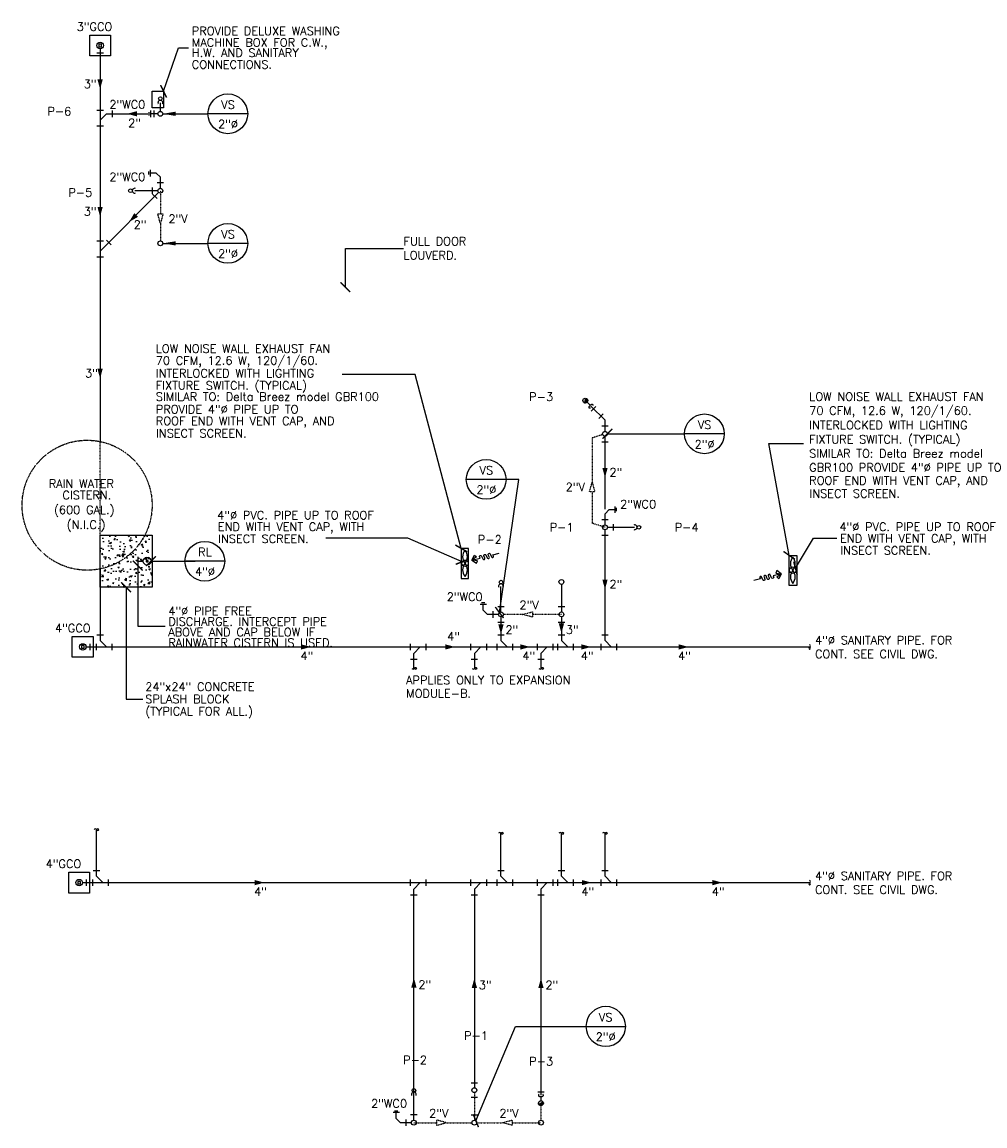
# Model space of a CAD drawing. Header units: inches. Extents: x -3803 to 26533, y -3756 to 2772.
# Tile 3 of 4: x 23315 to 23759, y 2263 to 2772. Entities that reach past the tile are written whole.
import ezdxf
from ezdxf.enums import TextEntityAlignment as Align

# ---------------------------------------------------------------- set-up
doc = ezdxf.new("R2010")
doc.units = ezdxf.units.IN
doc.header["$LTSCALE"] = 0.25
doc.header["$MEASUREMENT"] = 0
doc.linetypes.add('HIDDEN2', pattern=[0.1875, 0.125, -0.0625])
doc.layers.get('0').update_dxf_attribs({"linetype": 'CONTINUOUS'})
for name, color, linetype in [('AIR-FLOW', 8, 'CONTINUOUS'), ('ARNOTE', 4, 'CONTINUOUS'), ('EQUIP', 4, 'CONTINUOUS'), ('LA-MARCA', 7, 'CONTINUOUS'), ('M-PL-FT', 3, 'CONTINUOUS'), ('M-PL-SL', 6, 'CONTINUOUS'), ('M-PL-TXT', 3, 'CONTINUOUS'), ('M-PL-VL', 2, 'HIDDEN2')]:
    doc.layers.add(name, color=color, linetype=linetype)
doc.styles.add('100', font='SIMPLEX')
doc.styles.add('80', font='simplex.shx', dxfattribs={"height": 7.68})
doc.styles.add('PLAIN', font='arial.ttf', dxfattribs={"width": 0.85})
doc.styles.add('SIMPLEX', font='SIMPLEX')
doc.styles.add('Style 1-4 inch', font='arial.ttf', dxfattribs={"height": 3.75})
doc.dimstyles.new('Dim ARCH 1-4 INCH', dxfattribs={"dimscale": 40, "dimtxt": 3.75, "dimasz": 0.09375, "dimexe": 0.09375, "dimexo": 0.03125, "dimgap": 0.023438, "dimtad": 1, "dimdec": 0, "dimzin": 3, "dimdsep": 46, "dimlunit": 4, "dimtxsty": 'Style 1-4 inch', "dimblk": 'ARCHTICK', "dimcen": 0.0625, "dimdle": 0.09375, "dimclrd": 225, "dimclre": 225, "dimclrt": 256, "dimadec": 0, "dimazin": 0, "dimtfac": 1, "dimtdec": 0, "dimtofl": 0, "dimtmove": 1, "dimatfit": 3, "dimfxl": 1, "dimtolj": 1, "dimtzin": 0, "dimlwd": -1, "dimlwe": -1, "dimarcsym": 1})
doc.dimstyles.new('Ma24', dxfattribs={"dimscale": 48, "dimtxt": 0.09375, "dimasz": 0.09375, "dimexe": 0.0625, "dimexo": 0.0625, "dimgap": 0.046875, "dimtad": 1, "dimdec": 0, "dimzin": 3, "dimdsep": 46, "dimlunit": 4, "dimtxsty": 'PLAIN', "dimblk": 'ARCHTICK', "dimcen": 0.0625, "dimdle": 0.0625, "dimclrd": 4, "dimclre": 4, "dimclrt": 2, "dimaunit": 1, "dimadec": 0, "dimazin": 0, "dimtfac": 1, "dimtdec": 0, "dimtix": 1, "dimtmove": 2, "dimatfit": 3, "dimldrblk": 'ARCHTICK', "dimfxl": 1, "dimfrac": 2, "dimtolj": 1, "dimtzin": 0, "dimarcsym": 0})

# ---------------------------------------------------------------- blocks, each defined once
blk = doc.blocks.new('*X3')
at = {"color": 0}
for p, q in [((1489.02, 1528.03), (1489.56, 1528.03)), ((1489.06, 1528.06), (1489.58, 1528.06)), ((1489.12, 1528.09), (1489.61, 1528.09)), ((1489.18, 1528.12), (1489.64, 1528.12)), ((1489.25, 1528.16), (1489.67, 1528.16)), ((1489.33, 1528.19), (1489.71, 1528.19)), ((1489.42, 1528.22), (1489.75, 1528.22)), ((1489.55, 1528.25), (1489.79, 1528.25)), ((1488.34, 1526.88), (1489.7, 1526.88)), ((1488.34, 1526.84), (1489.74, 1526.84)), ((1488.34, 1526.81), (1489.78, 1526.81)), ((1488.34, 1526.78), (1489.84, 1526.78)), ((1488.34, 1526.75), (1489.89, 1526.75)), ((1488.34, 1526.72), (1489.94, 1526.72)), ((1488.34, 1526.69), (1489.98, 1526.69)), ((1488.35, 1526.97), (1489.6, 1526.97)), ((1488.35, 1526.94), (1489.63, 1526.94)), ((1488.35, 1526.91), (1489.66, 1526.91)), ((1488.35, 1526.66), (1490.01, 1526.66)), ((1488.35, 1526.62), (1490.04, 1526.62)), ((1488.35, 1526.59), (1490.07, 1526.59)), ((1488.36, 1527.03), (1489.55, 1527.03)), ((1488.36, 1527), (1489.58, 1527)), ((1488.36, 1526.56), (1490.1, 1526.56)), ((1488.36, 1526.53), (1490.12, 1526.53)), ((1488.37, 1527.09), (1489.51, 1527.09)), ((1488.37, 1527.06), (1489.53, 1527.06)), ((1488.37, 1526.5), (1490.14, 1526.5)), ((1488.37, 1526.47), (1490.16, 1526.47)), ((1488.38, 1527.12), (1489.5, 1527.12)), ((1488.38, 1526.44), (1490.18, 1526.44)), ((1488.39, 1527.16), (1489.48, 1527.16)), ((1488.39, 1526.41), (1490.2, 1526.41)), ((1488.4, 1527.19), (1489.47, 1527.19)), ((1488.4, 1526.38), (1490.21, 1526.38)), ((1488.41, 1527.22), (1489.45, 1527.22)), ((1488.41, 1526.34), (1490.23, 1526.34)), ((1488.41, 1526.31), (1490.24, 1526.31)), ((1488.42, 1527.25), (1489.44, 1527.25)), ((1488.43, 1527.28), (1489.43, 1527.28)), ((1488.43, 1526.28), (1490.25, 1526.28)), ((1488.44, 1527.31), (1489.42, 1527.31)), ((1488.44, 1526.25), (1490.26, 1526.25)), ((1488.45, 1527.34), (1489.41, 1527.34)), ((1488.45, 1526.22), (1490.27, 1526.22)), ((1488.46, 1527.38), (1489.41, 1527.38)), ((1488.46, 1526.19), (1490.27, 1526.19)), ((1488.48, 1527.41), (1489.4, 1527.41)), ((1488.48, 1526.16), (1490.28, 1526.16)), ((1488.49, 1527.44), (1489.4, 1527.44)), ((1488.49, 1526.12), (1490.28, 1526.12)), ((1488.51, 1527.47), (1489.4, 1527.47)), ((1488.51, 1526.09), (1490.28, 1526.09)), ((1488.52, 1526.06), (1490.29, 1526.06)), ((1488.53, 1527.5), (1489.39, 1527.5)), ((1488.54, 1527.53), (1489.39, 1527.53)), ((1488.54, 1526.03), (1490.29, 1526.03)), ((1488.56, 1527.56), (1489.4, 1527.56)), ((1488.56, 1526), (1490.29, 1526)), ((1488.58, 1527.59), (1489.4, 1527.59)), ((1488.58, 1525.97), (1490.28, 1525.97)), ((1488.6, 1527.62), (1489.4, 1527.62)), ((1488.6, 1525.94), (1490.28, 1525.94)), ((1488.62, 1527.66), (1489.4, 1527.66)), ((1488.62, 1525.91), (1490.28, 1525.91)), ((1488.64, 1525.88), (1490.27, 1525.88)), ((1488.65, 1527.69), (1489.41, 1527.69)), ((1488.67, 1527.72), (1489.42, 1527.72)), ((1488.67, 1525.84), (1490.27, 1525.84)), ((1488.69, 1525.81), (1490.26, 1525.81)), ((1488.7, 1527.75), (1489.42, 1527.75)), ((1488.72, 1527.78), (1489.43, 1527.78)), ((1488.72, 1525.78), (1490.25, 1525.78)), ((1488.75, 1527.81), (1489.44, 1527.81)), ((1488.75, 1525.75), (1490.24, 1525.75)), ((1488.78, 1527.84), (1489.45, 1527.84)), ((1488.78, 1525.72), (1490.23, 1525.72)), ((1488.81, 1525.69), (1490.22, 1525.69)), ((1488.82, 1527.88), (1489.47, 1527.88)), ((1488.85, 1527.91), (1489.48, 1527.91)), ((1488.85, 1525.66), (1490.2, 1525.66)), ((1488.88, 1525.62), (1490.19, 1525.62)), ((1488.89, 1527.94), (1489.5, 1527.94)), ((1488.92, 1525.59), (1490.17, 1525.59)), ((1488.93, 1527.97), (1489.52, 1527.97)), ((1488.96, 1525.56), (1490.15, 1525.56)), ((1488.97, 1528), (1489.54, 1528)), ((1489.01, 1525.53), (1490.13, 1525.53)), ((1489.06, 1525.5), (1490.1, 1525.5)), ((1489.11, 1525.47), (1490.08, 1525.47)), ((1489.17, 1525.44), (1490.05, 1525.44)), ((1489.24, 1525.41), (1490.02, 1525.41)), ((1489.31, 1525.38), (1489.98, 1525.38)), ((1489.4, 1525.34), (1489.94, 1525.34)), ((1489.52, 1525.31), (1489.9, 1525.31)), ((1489.75, 1525.28), (1489.85, 1525.28))]:
    blk.add_line(p, q, dxfattribs=at)
blk = doc.blocks.new('_ArchTick')
at = {"color": 0, "linetype": 'ByBlock', "const_width": 0.15}
blk.add_lwpolyline([(-0.5, -0.5), (0.5, 0.5)], dxfattribs=at)
blk = doc.blocks.new('VS')
at = {"layer": 'LA-MARCA', "color": 3}
blk.add_line((0.191, 0), (-0.191, 0), dxfattribs=at)
at = {"layer": 'LA-MARCA', "color": 2}
blk.add_circle((0, 0), 0.191, dxfattribs=at)
at = {"layer": 'LA-MARCA', "color": 4, "style": 'SIMPLEX'}
for p in [(0.002, 0.081), (0.002, -0.077)]:
    blk.add_attdef('REFERENCE', text='', height=0.08, dxfattribs=at).set_placement(p, align=Align.MIDDLE)
blk = doc.blocks.new('*X8')
at = {"color": 0}
for p, q in [((1489.02, 1528.03), (1489.56, 1528.03)), ((1489.06, 1528.06), (1489.58, 1528.06)), ((1489.12, 1528.09), (1489.61, 1528.09)), ((1489.18, 1528.12), (1489.64, 1528.12)), ((1489.25, 1528.16), (1489.67, 1528.16)), ((1489.33, 1528.19), (1489.71, 1528.19)), ((1489.42, 1528.22), (1489.75, 1528.22)), ((1489.55, 1528.25), (1489.79, 1528.25)), ((1488.34, 1526.88), (1489.7, 1526.88)), ((1488.34, 1526.84), (1489.74, 1526.84)), ((1488.34, 1526.81), (1489.78, 1526.81)), ((1488.34, 1526.78), (1489.84, 1526.78)), ((1488.34, 1526.75), (1489.89, 1526.75)), ((1488.34, 1526.72), (1489.94, 1526.72)), ((1488.34, 1526.69), (1489.98, 1526.69)), ((1488.35, 1526.97), (1489.6, 1526.97)), ((1488.35, 1526.94), (1489.63, 1526.94)), ((1488.35, 1526.91), (1489.66, 1526.91)), ((1488.35, 1526.66), (1490.01, 1526.66)), ((1488.35, 1526.62), (1490.04, 1526.62)), ((1488.35, 1526.59), (1490.07, 1526.59)), ((1488.36, 1527.03), (1489.55, 1527.03)), ((1488.36, 1527), (1489.58, 1527)), ((1488.36, 1526.56), (1490.1, 1526.56)), ((1488.36, 1526.53), (1490.12, 1526.53)), ((1488.37, 1527.09), (1489.51, 1527.09)), ((1488.37, 1527.06), (1489.53, 1527.06)), ((1488.37, 1526.5), (1490.14, 1526.5)), ((1488.37, 1526.47), (1490.16, 1526.47)), ((1488.38, 1527.12), (1489.5, 1527.12)), ((1488.38, 1526.44), (1490.18, 1526.44)), ((1488.39, 1527.16), (1489.48, 1527.16)), ((1488.39, 1526.41), (1490.2, 1526.41)), ((1488.4, 1527.19), (1489.47, 1527.19)), ((1488.4, 1526.38), (1490.21, 1526.38)), ((1488.41, 1527.22), (1489.45, 1527.22)), ((1488.41, 1526.34), (1490.23, 1526.34)), ((1488.41, 1526.31), (1490.24, 1526.31)), ((1488.42, 1527.25), (1489.44, 1527.25)), ((1488.43, 1527.28), (1489.43, 1527.28)), ((1488.43, 1526.28), (1490.25, 1526.28)), ((1488.44, 1527.31), (1489.42, 1527.31)), ((1488.44, 1526.25), (1490.26, 1526.25)), ((1488.45, 1527.34), (1489.41, 1527.34)), ((1488.45, 1526.22), (1490.27, 1526.22)), ((1488.46, 1527.38), (1489.41, 1527.38)), ((1488.46, 1526.19), (1490.27, 1526.19)), ((1488.48, 1527.41), (1489.4, 1527.41)), ((1488.48, 1526.16), (1490.28, 1526.16)), ((1488.49, 1527.44), (1489.4, 1527.44)), ((1488.49, 1526.12), (1490.28, 1526.12)), ((1488.51, 1527.47), (1489.4, 1527.47)), ((1488.51, 1526.09), (1490.28, 1526.09)), ((1488.52, 1526.06), (1490.29, 1526.06)), ((1488.53, 1527.5), (1489.39, 1527.5)), ((1488.54, 1527.53), (1489.39, 1527.53)), ((1488.54, 1526.03), (1490.29, 1526.03)), ((1488.56, 1527.56), (1489.4, 1527.56)), ((1488.56, 1526), (1490.29, 1526)), ((1488.58, 1527.59), (1489.4, 1527.59)), ((1488.58, 1525.97), (1490.28, 1525.97)), ((1488.6, 1527.62), (1489.4, 1527.62)), ((1488.6, 1525.94), (1490.28, 1525.94)), ((1488.62, 1527.66), (1489.4, 1527.66)), ((1488.62, 1525.91), (1490.28, 1525.91)), ((1488.64, 1525.88), (1490.27, 1525.88)), ((1488.65, 1527.69), (1489.41, 1527.69)), ((1488.67, 1527.72), (1489.42, 1527.72)), ((1488.67, 1525.84), (1490.27, 1525.84)), ((1488.69, 1525.81), (1490.26, 1525.81)), ((1488.7, 1527.75), (1489.42, 1527.75)), ((1488.72, 1527.78), (1489.43, 1527.78)), ((1488.72, 1525.78), (1490.25, 1525.78)), ((1488.75, 1527.81), (1489.44, 1527.81)), ((1488.75, 1525.75), (1490.24, 1525.75)), ((1488.78, 1527.84), (1489.45, 1527.84)), ((1488.78, 1525.72), (1490.23, 1525.72)), ((1488.81, 1525.69), (1490.22, 1525.69)), ((1488.82, 1527.88), (1489.47, 1527.88)), ((1488.85, 1527.91), (1489.48, 1527.91)), ((1488.85, 1525.66), (1490.2, 1525.66)), ((1488.88, 1525.62), (1490.19, 1525.62)), ((1488.89, 1527.94), (1489.5, 1527.94)), ((1488.92, 1525.59), (1490.17, 1525.59)), ((1488.93, 1527.97), (1489.52, 1527.97)), ((1488.96, 1525.56), (1490.15, 1525.56)), ((1488.97, 1528), (1489.54, 1528)), ((1489.01, 1525.53), (1490.13, 1525.53)), ((1489.06, 1525.5), (1490.1, 1525.5)), ((1489.11, 1525.47), (1490.08, 1525.47)), ((1489.17, 1525.44), (1490.05, 1525.44)), ((1489.24, 1525.41), (1490.02, 1525.41)), ((1489.31, 1525.38), (1489.98, 1525.38)), ((1489.4, 1525.34), (1489.94, 1525.34)), ((1489.52, 1525.31), (1489.9, 1525.31)), ((1489.75, 1525.28), (1489.85, 1525.28))]:
    blk.add_line(p, q, dxfattribs=at)
blk = doc.blocks.new('A$C62CB7B83')
at = {"layer": 'AIR-FLOW', "color": 2}
for points in [[(-17.89, -0.06), (-15.24, 2.95), (-14.2, 1.34), (-17.89, -0.06)], [(-17.89, -0.06), (-15.22, -3.05), (-14.19, -1.44), (-17.89, -0.06)]]:
    blk.add_lwpolyline(points, dxfattribs=at)
blk.add_lwpolyline([(-17.89, -0.06), (-11.84, -0.04), (-11.99, 0.8, -1), (-10.44, 1.08), (-10.04, -1.15, 1), (-8.48, -0.87), (-8.78, 0.81, -1), (-7.23, 1.09), (-6.83, -1.13, 1), (-5.28, -0.86), (-5.58, 0.82, -1), (-4.02, 1.1), (-3.61, -1.18, 1), (-2.2, -0.93), (-2.37, -0.01), (2.37, 0.01)], format="xyb", dxfattribs=at)

msp = doc.modelspace()

# ---------------------------------------------------------------- hatches: boundary and pattern name
at = {"layer": 'M-PL-FT'}
h = msp.add_hatch(dxfattribs=at)
h.set_pattern_fill('AR-CONC', color=9)
h.set_pattern_definition([(50, (7900.288, 20566.867), (7.1726018, -0.6275213), [0.75, -8.25]), (355, (7900.288, 20566.867), (-1.3875133, 7.5219213), [0.6, -6.6]), (100.451444, (7900.886, 20566.8145), (5.7850885, 6.8944), [0.637402, -7.0114211]), (46.1842, (7900.288, 20568.867), (10.6724133, -1.6551928), [1.125, -12.375]), (96.635635, (7901.177, 20568.729), (9.3466195, 9.741186), [0.9561034, -10.5171376]), (351.184164, (7900.288, 20568.867), (9.3466195, 9.741186), [0.9, -9.9]), (21, (7901.288, 20568.367), (5.9690705, -4.0261889), [0.75, -8.25]), (326, (7901.288, 20568.367), (2.4331533, 7.2515005), [0.6, -6.6]), (71.451445, (7901.7854, 20568.031), (8.4022238, 3.2253115), [0.637402, -7.0114211]), (37.5, (7900.288, 20566.8668), (0.12159855, 3.32893854), [0, -6.52, 0, -6.7, 0, -6.625]), (7.5, (7900.288, 20566.867), (2.6306954, 3.9441171), [0, -3.82, 0, -6.37, 0, -2.525]), (327.5, (7898.058, 20566.8668), (5.33822436, -0.22554872), [0, -2.5, 0, -7.8, 0, -10.35]), (317.5, (7897.058, 20566.867), (5.8318617, 1.0010498), [0, -3.25, 0, -5.18, 0, -7.35])])
h.paths.add_polyline_path([(23351.05, 2535.65), (23375.05, 2535.65), (23375.05, 2511.65), (23351.05, 2511.65)])

# ---------------------------------------------------------------- linework, layer by layer
at = {"layer": 'EQUIP', "color": 4}
for points in [[(23517.72, 2529.56), (23517.72, 2515.69), (23521.05, 2515.69), (23521.05, 2529.56), (23517.72, 2529.56), (23517.72, 2529.56)], [(23672.52, 2526.36), (23672.52, 2512.5), (23669.05, 2512.5), (23669.05, 2526.36), (23672.52, 2526.36), (23672.52, 2526.36)]]:
    msp.add_lwpolyline(points, dxfattribs=at)
for centre, start, end in [((23523.1, 2525.72), 140.291, 219.709), ((23515.81, 2525.72), 320.291, 39.709), ((23523.1, 2519.67), 140.291, 219.709), ((23515.81, 2519.67), 320.291, 39.709), ((23674.37, 2522.52), 140.291, 219.709), ((23667.09, 2522.52), 320.291, 39.709), ((23674.37, 2516.47), 140.291, 219.709), ((23667.09, 2516.47), 320.291, 39.709)]:
    msp.add_arc(centre, 4.74, start, end, dxfattribs=at)
at = {"layer": 'M-PL-FT'}
for p, q in [((23349.55, 2758.23), (23352.55, 2758.23)), ((23349.55, 2731.84), (23352.55, 2731.84)), ((23356.66, 2731.61), (23356.66, 2728.61)), ((23373.73, 2729.39), (23373.73, 2730.89)), ((23374.4, 2728.61), (23374.4, 2731.61)), ((23374.4, 2728.61), (23374.4, 2731.61)), ((23376.07, 2728.61), (23376.07, 2731.61)), ((23376.07, 2728.61), (23376.07, 2731.61)), ((23349.55, 2724.57), (23352.55, 2724.57)), ((23373.57, 2702.03), (23373.57, 2703.53)), ((23374.24, 2701.25), (23374.24, 2704.25)), ((23374.24, 2701.25), (23374.24, 2704.25)), ((23375.13, 2696.11), (23375.13, 2693.11)), ((23380.36, 2698.24), (23377.36, 2698.24)), ((23380.36, 2698.24), (23377.36, 2698.24)), ((23377.36, 2690.98), (23375.23, 2693.1)), ((23349.55, 2671.43), (23352.55, 2671.43)), ((23349.55, 2671.43), (23352.55, 2671.43)), ((23356.1, 2669.72), (23353.97, 2671.84)), ((23349.55, 2664.18), (23352.55, 2664.18)), ((23349.55, 2664.18), (23352.55, 2664.18)), ((23577.65, 2592.96), (23579.77, 2595.08)), ((23577.65, 2592.96), (23579.77, 2595.08)), ((23581.14, 2589.46), (23583.26, 2591.59)), ((23581.14, 2589.46), (23583.26, 2591.59)), ((23582.55, 2586.07), (23585.55, 2586.07)), ((23582.55, 2586.07), (23585.55, 2586.07)), ((23582.55, 2578.8), (23585.55, 2578.8)), ((23588.67, 2545.95), (23588.67, 2548.95)), ((23588.67, 2545.95), (23588.67, 2548.95)), ((23589.34, 2546.73), (23589.34, 2548.23)), ((23582.55, 2542.94), (23585.55, 2542.94)), ((23582.55, 2542.94), (23585.55, 2542.94)), ((23587.79, 2540.81), (23587.79, 2537.81)), ((23582.55, 2535.67), (23585.55, 2535.67)), ((23529.4, 2503.73), (23526.4, 2503.73)), ((23529.4, 2503.73), (23526.4, 2503.73)), ((23528.61, 2504.4), (23527.11, 2504.4)), ((23534.54, 2502.84), (23537.54, 2502.84)), ((23562.44, 2502.74), (23565.44, 2502.74)), ((23562.44, 2502.74), (23565.44, 2502.74)), ((23532.41, 2497.61), (23532.41, 2500.61)), ((23532.41, 2497.61), (23532.41, 2500.61)), ((23534.54, 2495.48), (23537.54, 2495.48)), ((23562.44, 2495.48), (23565.44, 2495.48)), ((23346.41, 2482.61), (23346.41, 2485.61)), ((23349.32, 2482.61), (23349.32, 2485.61)), ((23349.55, 2489.72), (23352.55, 2489.72)), ((23356.58, 2482.61), (23356.58, 2485.61)), ((23494.13, 2485.61), (23494.13, 2482.61)), ((23501.39, 2485.61), (23501.39, 2482.61)), ((23522.04, 2485.61), (23522.04, 2482.61)), ((23529.3, 2485.61), (23529.3, 2482.61)), ((23534.31, 2482.61), (23534.31, 2485.61)), ((23534.54, 2489.72), (23537.54, 2489.72)), ((23541.57, 2482.61), (23541.57, 2485.61)), ((23552.76, 2485.61), (23552.76, 2482.61)), ((23560.02, 2485.61), (23560.02, 2482.61)), ((23562.21, 2482.61), (23562.21, 2485.61)), ((23562.44, 2489.72), (23565.44, 2489.72)), ((23569.48, 2482.61), (23569.48, 2485.61)), ((23582.32, 2482.61), (23582.32, 2485.61)), ((23582.55, 2489.72), (23585.55, 2489.72)), ((23589.58, 2482.61), (23589.58, 2485.61)), ((23494.36, 2478.5), (23497.36, 2478.5)), ((23522.27, 2478.5), (23525.27, 2478.5)), ((23552.99, 2478.5), (23555.99, 2478.5)), ((23347.93, 2380.97), (23350.93, 2380.97)), ((23534.54, 2380.97), (23537.54, 2380.97)), ((23562.44, 2380.97), (23565.44, 2380.97)), ((23582.55, 2380.97), (23585.55, 2380.97)), ((23344.79, 2373.86), (23344.79, 2376.86)), ((23347.69, 2373.86), (23347.69, 2376.86)), ((23354.96, 2373.86), (23354.96, 2376.86)), ((23494.13, 2376.86), (23494.13, 2373.86)), ((23501.39, 2376.86), (23501.39, 2373.86)), ((23522.04, 2376.86), (23522.04, 2373.86)), ((23529.3, 2376.86), (23529.3, 2373.86)), ((23534.31, 2373.86), (23534.31, 2376.86)), ((23541.57, 2373.86), (23541.57, 2376.86)), ((23552.76, 2376.86), (23552.76, 2373.86)), ((23560.02, 2376.86), (23560.02, 2373.86)), ((23562.21, 2373.86), (23562.21, 2376.86)), ((23569.48, 2373.86), (23569.48, 2376.86)), ((23582.32, 2373.86), (23582.32, 2376.86)), ((23589.58, 2373.86), (23589.58, 2376.86)), ((23494.36, 2369.74), (23497.36, 2369.74)), ((23522.27, 2369.74), (23525.27, 2369.74)), ((23552.99, 2369.74), (23555.99, 2369.74)), ((23522.27, 2282.97), (23525.27, 2282.97)), ((23522.27, 2282.97), (23525.27, 2282.97)), ((23552.99, 2278.81), (23555.99, 2278.81)), ((23552.99, 2278.81), (23555.99, 2278.81)), ((23522.27, 2276.38), (23525.27, 2276.38)), ((23522.27, 2276.38), (23525.27, 2276.38)), ((23489.22, 2269.21), (23486.22, 2269.21)), ((23489.22, 2269.21), (23486.22, 2269.21)), ((23488.43, 2269.88), (23486.93, 2269.88)), ((23494.36, 2268.33), (23497.36, 2268.33)), ((23522.27, 2268.22), (23525.27, 2268.22)), ((23522.27, 2268.22), (23525.27, 2268.22)), ((23492.23, 2263.09), (23492.23, 2266.09)), ((23492.23, 2263.09), (23492.23, 2266.09))]:
    msp.add_line(p, q, dxfattribs=at)
at = {"layer": 'M-PL-FT', "color": 9, "linetype": 'HIDDEN2'}
msp.add_line((23351.05, 2520.11), (23351.05, 2578.9), dxfattribs=at)
at = {"layer": 'M-PL-FT'}
for points in [[(23355.85, 2756.81), (23346.25, 2756.81), (23346.25, 2766.41), (23355.85, 2766.41)], [(23375.05, 2740.48), (23380.36, 2740.48), (23380.36, 2732.86), (23375.05, 2732.86)], [(23347.84, 2488.91), (23347.84, 2479.31), (23338.24, 2479.31), (23338.24, 2488.91)], [(23346.22, 2380.16), (23346.22, 2370.56), (23336.62, 2370.56), (23336.62, 2380.16)]]:
    msp.add_lwpolyline(points, close=True, dxfattribs=at)
at = {"layer": 'M-PL-FT', "color": 1}
for points in [[(23351.64, 2762.19), (23350.46, 2762.19), (23350.46, 2761.02), (23351.64, 2761.02)], [(23342.45, 2484.7), (23342.45, 2483.52), (23343.63, 2483.52), (23343.63, 2484.7)], [(23340.83, 2375.94), (23340.83, 2374.77), (23342, 2374.77), (23342, 2375.94)]]:
    msp.add_lwpolyline(points, close=True, dxfattribs=at)
at = {"layer": 'M-PL-FT'}
for points in [[(23577.29, 2594.26, -0.092128), (23576.99, 2594.25, -0.160064), (23576.78, 2594.35, -0.160064), (23576.68, 2594.56, -0.106314), (23576.7, 2594.9, -0.070973), (23576.85, 2595.24, -0.057274), (23577.13, 2595.6, -0.057274), (23577.49, 2595.88, -0.070973), (23577.83, 2596.03, -0.106314), (23578.17, 2596.05, -0.160064), (23578.38, 2595.94, -0.160064), (23578.48, 2595.74, -0.092128), (23578.47, 2595.44)], [(23553.65, 2277.64, 0.092128), (23553.43, 2277.44, 0.160064), (23553.36, 2277.22, 0.160064), (23553.43, 2277, 0.106314), (23553.69, 2276.77, 0.070973), (23554.03, 2276.63, 0.057274), (23554.49, 2276.58, 0.057274), (23554.94, 2276.63, 0.070973), (23555.28, 2276.77, 0.106314), (23555.54, 2277, 0.160064), (23555.61, 2277.22, 0.160064), (23555.54, 2277.44, 0.092128), (23555.32, 2277.64)]]:
    msp.add_lwpolyline(points, format="xyb", dxfattribs=at)
at = {"layer": 'M-PL-FT', "color": 9}
msp.add_lwpolyline([(23351.05, 2535.65), (23375.05, 2535.65), (23375.05, 2511.65), (23351.05, 2511.65)], close=True, dxfattribs=at)
at = {"layer": 'M-PL-FT'}
for centre, radius in [((23351.05, 2761.61), 1.5), ((23378.86, 2737.12), 0.844), ((23378.86, 2737.12), 0.844), ((23365.05, 2694.61), 0.844), ((23365.05, 2694.61), 0.844), ((23599.68, 2539.31), 0.844), ((23599.68, 2539.31), 0.844), ((23536.04, 2514.03), 0.844), ((23536.04, 2514.03), 0.844), ((23343.04, 2484.11), 1.5), ((23341.42, 2375.36), 1.5), ((23495.86, 2279.51), 0.844), ((23495.86, 2279.51), 0.844)]:
    msp.add_circle(centre, radius, dxfattribs=at)
at = {"layer": 'M-PL-FT', "linetype": 'Continuous'}
for centre in [(23378.86, 2730.11), (23378.86, 2694.61), (23378.86, 2670.32), (23574.95, 2597.78), (23584.05, 2582.44), (23584.05, 2539.31), (23563.94, 2514.11), (23536.04, 2499.11), (23563.94, 2499.11), (23523.77, 2279.59), (23554.49, 2273.57), (23495.86, 2264.59), (23523.77, 2264.59), (23554.49, 2264.59)]:
    msp.add_circle(centre, 1.12, dxfattribs=at)
at = {"layer": 'M-PL-FT', "color": 9, "linetype": 'HIDDEN2', "ltscale": 4}
msp.add_circle((23345.05, 2549.5), 30, dxfattribs=at)
at = {"layer": 'M-PL-FT', "color": 6, "linetype": 'Continuous'}
for centre in [(23519.45, 2522.69), (23670.73, 2519.5)]:
    msp.add_circle(centre, 1.5, dxfattribs=at)
at = {"layer": 'M-PL-FT'}
for centre, radius, start, end in [((23378.86, 2735.15), 1.12, 337.8741, 202.1259), ((23367.02, 2694.61), 1.12, 67.8741, 292.1259), ((23574.34, 2597.6), 0.64, 253.4906, 16.5094), ((23575.56, 2597.96), 0.64, 73.4906, 196.5094), ((23597.72, 2539.31), 1.12, 247.8741, 112.1259), ((23536.04, 2512.06), 1.12, 337.8741, 202.1259), ((23495.86, 2277.54), 1.12, 337.8741, 202.1259), ((23553.92, 2273.87), 0.64, 208.4906, 331.5094), ((23555.05, 2273.26), 0.64, 28.4906, 151.5094)]:
    msp.add_arc(centre, radius, start, end, dxfattribs=at)
at = {"layer": 'M-PL-SL'}
for p, q in [((23351.05, 2760.11), (23351.05, 2578.9)), ((23354.05, 2730.11), (23351.05, 2727.19)), ((23354.05, 2730.11), (23373.02, 2730.11)), ((23377.74, 2730.11), (23374.4, 2730.11)), ((23378.86, 2731.23), (23378.86, 2735.15)), ((23376.91, 2702.75), (23374.24, 2702.75)), ((23376.91, 2702.75), (23378.86, 2700.85)), ((23378.86, 2695.73), (23378.86, 2700.85)), ((23377.74, 2694.61), (23367.02, 2694.61)), ((23351.05, 2666.79), (23378.07, 2693.81)), ((23575.75, 2596.98), (23577.13, 2595.6)), ((23577.58, 2595.15), (23584.05, 2588.68)), ((23584.05, 2583.56), (23584.05, 2588.68)), ((23584.05, 2547.74), (23584.05, 2581.31)), ((23586, 2547.45), (23584.05, 2545.55)), ((23586, 2547.45), (23588.67, 2547.45)), ((23584.05, 2540.43), (23584.05, 2545.55)), ((23584.05, 2487.11), (23584.05, 2538.18)), ((23585.18, 2539.31), (23597.72, 2539.31)), ((23351.05, 2520.11), (23351.05, 2487.11)), ((23536.04, 2500.23), (23536.04, 2512.06)), ((23563.94, 2512.98), (23563.94, 2500.23)), ((23527.9, 2501.06), (23527.9, 2503.73)), ((23527.9, 2501.06), (23529.8, 2499.11)), ((23534.91, 2499.11), (23529.8, 2499.11)), ((23536.04, 2497.98), (23536.04, 2487.11)), ((23563.94, 2497.98), (23563.94, 2487.11)), ((23351.05, 2487.11), (23353.97, 2484.11)), ((23536.04, 2487.11), (23538.96, 2484.11)), ((23563.94, 2487.11), (23566.87, 2484.11)), ((23584.05, 2487.11), (23586.97, 2484.11)), ((23344.54, 2484.11), (23678.49, 2484.11)), ((23495.86, 2481.11), (23498.78, 2484.11)), ((23495.86, 2473.99), (23495.86, 2481.11)), ((23523.77, 2481.11), (23526.69, 2484.11)), ((23523.77, 2481.11), (23523.77, 2473.99)), ((23554.49, 2481.11), (23557.41, 2484.11)), ((23554.49, 2481.11), (23554.49, 2473.99)), ((23349.43, 2378.36), (23349.43, 2399.78)), ((23536.04, 2378.36), (23536.04, 2398.16)), ((23563.94, 2378.36), (23563.94, 2398.16)), ((23584.05, 2378.36), (23584.05, 2398.16)), ((23342.91, 2375.36), (23678.49, 2375.36)), ((23349.43, 2378.36), (23352.35, 2375.36)), ((23495.86, 2372.36), (23498.78, 2375.36)), ((23523.77, 2372.36), (23526.69, 2375.36)), ((23536.04, 2378.36), (23538.96, 2375.36)), ((23554.49, 2372.36), (23557.41, 2375.36)), ((23563.94, 2378.36), (23566.87, 2375.36)), ((23584.05, 2378.36), (23586.97, 2375.36)), ((23495.86, 2265.72), (23495.86, 2372.36)), ((23523.77, 2372.36), (23523.77, 2280.72)), ((23554.49, 2372.36), (23554.49, 2277.22)), ((23554.49, 2276.58), (23554.49, 2274.69)), ((23487.72, 2266.54), (23487.72, 2269.21)), ((23487.72, 2266.54), (23489.62, 2264.59)), ((23494.74, 2264.59), (23489.62, 2264.59))]:
    msp.add_line(p, q, dxfattribs=at)
at = {"layer": 'M-PL-SL', "color": 3}
msp.add_line((23368.42, 2525.68), (23368.42, 2521.61), dxfattribs=at)
at = {"layer": 'M-PL-SL', "color": 4}
msp.add_line((23368.42, 2523.65), (23370.97, 2523.65), dxfattribs=at)
msp.add_lwpolyline([(23372.42, 2523.65, 0.703, 0.703, 1), (23373.12, 2523.65, 0.703, 0.703, 1)], format="xyseb", close=True, dxfattribs=at)
msp.add_circle((23372.77, 2523.65), 1.8, dxfattribs=at)
at = {"layer": 'M-PL-SL'}
for centre, start, end in [((23678.79, 2483.54), 118.4906, 241.5094), ((23678.18, 2484.67), 298.4906, 61.5094), ((23678.18, 2483.54), 298.4906, 61.5094), ((23495.47, 2474.5), 208.4906, 331.5094), ((23496.6, 2473.89), 28.4906, 151.5094), ((23496.6, 2474.5), 208.4906, 331.5094), ((23523.38, 2474.5), 208.4906, 331.5094), ((23524.5, 2473.89), 28.4906, 151.5094), ((23524.5, 2474.5), 208.4906, 331.5094), ((23554.1, 2474.5), 208.4906, 331.5094), ((23555.22, 2473.89), 28.4906, 151.5094), ((23555.22, 2474.5), 208.4906, 331.5094), ((23348.85, 2399.46), 28.4906, 151.5094), ((23349.98, 2399.46), 28.4906, 151.5094), ((23349.98, 2400.07), 208.4906, 331.5094), ((23535.47, 2397.84), 28.4906, 151.5094), ((23536.59, 2397.84), 28.4906, 151.5094), ((23536.59, 2398.45), 208.4906, 331.5094), ((23563.37, 2397.84), 28.4906, 151.5094), ((23564.5, 2397.84), 28.4906, 151.5094), ((23564.5, 2398.45), 208.4906, 331.5094), ((23583.48, 2397.84), 28.4906, 151.5094), ((23584.6, 2397.84), 28.4906, 151.5094), ((23584.6, 2398.45), 208.4906, 331.5094), ((23678.79, 2374.79), 118.4906, 241.5094), ((23678.18, 2375.92), 298.4906, 61.5094), ((23678.18, 2374.79), 298.4906, 61.5094)]:
    msp.add_arc(centre, 0.64, start, end, dxfattribs=at)
for points in [[(23351.05, 2741.44), (23349.84, 2745.94), (23352.26, 2745.94)], [(23363.53, 2730.11), (23368.03, 2731.31), (23368.03, 2728.9)], [(23351.05, 2682.61), (23349.84, 2687.11), (23352.26, 2687.11)], [(23364.48, 2680.22), (23366.81, 2684.26), (23368.51, 2682.55)], [(23351.05, 2607.96), (23349.84, 2612.46), (23352.26, 2612.46)], [(23584.05, 2562.22), (23582.84, 2566.72), (23585.26, 2566.72)], [(23584.05, 2510.63), (23582.84, 2515.13), (23585.26, 2515.13)], [(23536.04, 2489.97), (23534.83, 2494.47), (23537.25, 2494.47)], [(23563.94, 2490.43), (23562.74, 2494.93), (23565.15, 2494.93)], [(23448.29, 2484.11), (23443.79, 2482.9), (23443.79, 2485.31)], [(23514.84, 2484.11), (23510.34, 2482.9), (23510.34, 2485.31)], [(23549.52, 2484.11), (23545.02, 2482.9), (23545.02, 2485.31)], [(23577.64, 2484.11), (23573.14, 2482.9), (23573.14, 2485.31)], [(23622.6, 2484.11), (23618.1, 2482.9), (23618.1, 2485.31)], [(23426.87, 2375.36), (23422.37, 2374.15), (23422.37, 2376.56)], [(23577.88, 2375.36), (23573.38, 2374.15), (23573.38, 2376.56)], [(23638.13, 2375.36), (23633.63, 2374.15), (23633.63, 2376.56)], [(23495.86, 2331.46), (23494.65, 2326.96), (23497.07, 2326.96)], [(23523.77, 2331.27), (23522.56, 2326.77), (23524.97, 2326.77)], [(23554.49, 2331.27), (23553.28, 2326.77), (23555.69, 2326.77)]]:
    msp.add_solid(points, dxfattribs=at)
at = {"layer": 'M-PL-VL'}
for p, q in [((23378.86, 2694.61), (23378.86, 2683.89)), ((23378.86, 2679.39), (23378.86, 2671.44)), ((23582.98, 2582.09), (23578.1, 2580.54)), ((23578.1, 2580.54), (23578.1, 2560.15)), ((23578.1, 2555.65), (23578.1, 2541.2)), ((23584.05, 2539.31), (23578.1, 2541.2)), ((23523.77, 2278.47), (23523.77, 2265.72)), ((23554.49, 2272.44), (23554.49, 2265.72)), ((23495.86, 2264.59), (23506.31, 2264.59)), ((23510.81, 2264.59), (23522.64, 2264.59)), ((23524.89, 2264.59), (23536.72, 2264.59)), ((23541.22, 2264.59), (23554.49, 2264.59))]:
    msp.add_line(p, q, dxfattribs=at)
for points in [[(23378.86, 2679.39), (23377.66, 2683.89), (23380.07, 2683.89), (23378.86, 2679.39)], [(23578.1, 2560.15), (23579.31, 2555.65), (23576.89, 2555.65), (23578.1, 2560.15)], [(23546.02, 2499.11), (23537.16, 2499.11)], [(23546.02, 2499.11), (23550.52, 2500.31), (23550.52, 2497.9), (23546.02, 2499.11)], [(23563.94, 2499.11), (23550.52, 2499.11)], [(23510.81, 2264.59), (23506.31, 2265.8), (23506.31, 2263.38), (23510.81, 2264.59)], [(23536.72, 2264.59), (23541.22, 2265.8), (23541.22, 2263.38), (23536.72, 2264.59)]]:
    msp.add_lwpolyline(points, dxfattribs=at)

# ---------------------------------------------------------------- block references
at = {"xscale": 0.6407743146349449, "yscale": 0.6407743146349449, "zscale": 0.6407743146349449}
for p, rotation in [((23533.79, 2526.97, -86.02), 13.86801010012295), ((23654.27, 2515.09, -86.02), 193.8680101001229)]:
    msp.add_blockref('A$C62CB7B83', p, dxfattribs=dict(at, rotation=rotation))
at = {"layer": 'ARNOTE'}
ref = msp.add_blockref('VS', (23409.99, 2730.11), dxfattribs=dict(at, xscale=48, yscale=48, zscale=48))
ref.add_attrib('REFERENCE', 'VS', dxfattribs={"layer": 'LA-MARCA', "color": 4, "height": 3.84, "style": 'SIMPLEX'}).set_placement((23410.08, 2734.33), align=Align.MIDDLE)
ref.add_attrib('REFERENCE', '2"%%C', dxfattribs={"layer": 'LA-MARCA', "color": 4, "height": 3.84, "style": 'SIMPLEX'}).set_placement((23410.08, 2725.33), align=Align.MIDDLE)
ref = msp.add_blockref('VS', (23409.99, 2670.32), dxfattribs=dict(at, xscale=48, yscale=48, zscale=48))
ref.add_attrib('REFERENCE', 'VS', dxfattribs={"layer": 'LA-MARCA', "color": 4, "height": 3.84, "style": 'SIMPLEX'}).set_placement((23410.08, 2674.53), align=Align.MIDDLE)
ref.add_attrib('REFERENCE', '2"%%C', dxfattribs={"layer": 'LA-MARCA', "color": 4, "height": 3.84, "style": 'SIMPLEX'}).set_placement((23410.08, 2665.54), align=Align.MIDDLE)
ref = msp.add_blockref('VS', (23629.93, 2582.44), dxfattribs=dict(at, xscale=48, yscale=48, zscale=48))
ref.add_attrib('REFERENCE', 'VS', dxfattribs={"layer": 'LA-MARCA', "color": 4, "height": 3.84, "style": 'SIMPLEX'}).set_placement((23630.01, 2586.65), align=Align.MIDDLE)
ref.add_attrib('REFERENCE', '2"%%C', dxfattribs={"layer": 'LA-MARCA', "color": 4, "height": 3.84, "style": 'SIMPLEX'}).set_placement((23630.01, 2577.66), align=Align.MIDDLE)
ref = msp.add_blockref('VS', (23529.2, 2561.41), dxfattribs=dict(at, xscale=48, yscale=48, zscale=48))
ref.add_attrib('REFERENCE', 'VS', dxfattribs={"layer": 'LA-MARCA', "color": 4, "height": 3.84, "style": 'SIMPLEX'}).set_placement((23529.28, 2565.63), align=Align.MIDDLE)
ref.add_attrib('REFERENCE', '2"%%C', dxfattribs={"layer": 'LA-MARCA', "color": 4, "height": 3.84, "style": 'SIMPLEX'}).set_placement((23529.28, 2556.64), align=Align.MIDDLE)
ref = msp.add_blockref('VS', (23399.38, 2523.65), dxfattribs=dict(at, xscale=48, yscale=48, zscale=48))
ref.add_attrib('REFERENCE', 'RL', dxfattribs={"layer": 'LA-MARCA', "color": 4, "height": 3.84, "style": 'SIMPLEX'}).set_placement((23399.46, 2527.87), align=Align.MIDDLE)
ref.add_attrib('REFERENCE', '4"%%C', dxfattribs={"layer": 'LA-MARCA', "color": 4, "height": 3.84, "style": 'SIMPLEX'}).set_placement((23399.46, 2518.87), align=Align.MIDDLE)
ref = msp.add_blockref('VS', (23584.42, 2309), dxfattribs=dict(at, xscale=-48, yscale=48, zscale=48))
ref.add_attrib('REFERENCE', 'VS', dxfattribs={"layer": 'LA-MARCA', "color": 4, "height": 3.84, "style": 'SIMPLEX'}).set_placement((23584.34, 2313.22), align=Align.MIDDLE)
ref.add_attrib('REFERENCE', '2"%%C', dxfattribs={"layer": 'LA-MARCA', "color": 4, "height": 3.84, "style": 'SIMPLEX'}).set_placement((23584.34, 2304.23), align=Align.MIDDLE)
at = {"layer": 'M-PL-FT', "color": 8, "xscale": 0.7499999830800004, "yscale": 0.7499999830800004, "zscale": 0.7499999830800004}
for name, p, rotation in [('*X3', (25174.75, 2617.37), 134.9999999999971), ('*X8', (24699.57, 1156.19), 89.99999999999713)]:
    msp.add_blockref(name, p, dxfattribs=dict(at, rotation=rotation))

# ---------------------------------------------------------------- texts
at = {"layer": 'M-PL-TXT'}
for s, style, p in [('3"GCO', '80', (23340.25, 2768.39)), ('PROVIDE DELUXE WASHING', '80', (23393.36, 2766.44)), ('MACHINE BOX FOR C.W.,', '80', (23393.36, 2761.09)), ('H.W. AND SANITARY ', '80', (23393.36, 2756.33)), ('CONNECTIONS.', '80', (23393.36, 2750.91)), ('3"', '80', (23343.51, 2741.97)), ('2"WC0', '80', (23355.32, 2732.51)), ('P-6', '80', (23326.72, 2729.33)), ('2"', '80', (23363.99, 2723.93)), ('2"WC0', '80', (23355.32, 2699.1)), ('P-5', '80', (23336.38, 2691.87)), ('3"', '80', (23343.51, 2683.13)), ('2"', '80', (23366.53, 2677.08)), ('2"V', '80', (23382.56, 2679.73)), ('FULL DOOR', '100', (23491.09, 2669.37)), ('LOUVERD.', '100', (23491.09, 2662.91)), ('LOW NOISE WALL EXHAUST FAN', '100', (23376.75, 2619.83)), ('70 CFM, 12.6 W, 120/1/60. ', '100', (23376.75, 2614.33)), ('3"', '80', (23344.1, 2608.48)), ('INTERLOCKED WITH LIGHTING', '100', (23376.75, 2608.45)), ('FIXTURE SWITCH. (TYPICAL)', '100', (23376.75, 2602.83)), ('SIMILAR TO: Delta Breez model GBR100', '100', (23376.75, 2597.66)), ('P-3', '80', (23549.07, 2597.61)), ('LOW NOISE WALL EXHAUST FAN', '100', (23678.29, 2597.69)), ('PROVIDE 4"%%C PIPE UP TO', '100', (23376.75, 2591.84)), ('70 CFM, 12.6 W, 120/1/60. ', '100', (23678.29, 2591.24)), ('ROOF END WITH VENT CAP, AND', '100', (23376.75, 2586.47)), ('INTERLOCKED WITH LIGHTING', '100', (23678.29, 2584.52)), ('INSECT SCREEN.', '100', (23376.83, 2580.74)), ('FIXTURE SWITCH. (TYPICAL)', '100', (23678.29, 2577.98)), ('SIMILAR TO: Delta Breez model', '100', (23678.29, 2571.45)), ('GBR100 PROVIDE 4"%%C PIPE UP TO', '100', (23678.29, 2564.99)), ('2"', '80', (23586.1, 2562.74)), ('ROOF END WITH VENT CAP, AND', '100', (23678.29, 2558.98)), ('2"V', '80', (23565.89, 2555.95)), ('2"WC0', '80', (23591.04, 2548.06)), ('INSECT SCREEN.', '100', (23678.37, 2552.98)), ('4"%%C PVC. PIPE UP TO ROOF', '80', (23405.11, 2542.98)), ('4"%%C PVC. PIPE UP TO ROOF', '80', (23692.22, 2537.61)), ('END WITH VENT CAP, WITH', '80', (23405.39, 2537.63)), ('P-1', '80', (23558.51, 2537.37)), ('P-4', '80', (23616.18, 2537.37)), ('INSECT SCREEN.', '80', (23405.5, 2532.07)), ('P-2', '80', (23525.37, 2531.77)), ('END WITH VENT CAP, WITH', '80', (23692.5, 2532.26)), ('INSECT SCREEN.', '80', (23692.61, 2526.7)), ('2"', '80', (23586.1, 2511.15)), ('2"WC0', '80', (23510.99, 2505.32)), ('4"%%C PIPE FREE', '80', (23382.52, 2498.78)), ('2"V', '80', (23544.58, 2501.55)), ('DISCHARGE. INTERCEPT PIPE', '80', (23382.52, 2493.89)), ('4"GCO', '80', (23330.23, 2490.86)), ('ABOVE AND CAP BELOW IF', '80', (23382.52, 2489.01)), ('4"', '80', (23511.23, 2487.04)), ('2"', '80', (23538.09, 2490.11)), ('3"', '80', (23566, 2490.11)), ('RAINWATER CISTERN IS USED.', '80', (23382.52, 2484.12)), ('4"%%C SANITARY PIPE. FOR', '80', (23680.95, 2485.3)), ('4"', '80', (23443.53, 2478.08)), ('4"', '80', (23545.91, 2478.08)), ('4"', '80', (23572.91, 2478.08)), ('4"', '80', (23617.73, 2478.08)), ('CONT. SEE CIVIL DWG.', '80', (23680.95, 2478.92)), ('APPLIES ONLY TO EXPANSION', '80', (23492.27, 2466.86)), ('24"x24" CONCRETE', '80', (23371.9, 2463.83, -0.65)), ('SPLASH BLOCK', '80', (23371.9, 2458.12, -0.65)), ('MODULE-B. ', '80', (23492.27, 2460.72)), ('(TYPICAL FOR ALL.)', '80', (23371.9, 2452.49, -0.65)), ('4"GCO', '80', (23325.92, 2382.11)), ('4"%%C SANITARY PIPE. FOR', '80', (23680.95, 2376.55)), ('CONT. SEE CIVIL DWG.', '80', (23680.95, 2370.16)), ('4"', '80', (23422.12, 2369.33)), ('4"', '80', (23573.13, 2369.33)), ('4"', '80', (23633.38, 2369.33)), ('2"', '80', (23497.91, 2326.36)), ('3"', '80', (23525.82, 2326.18)), ('2"', '80', (23556.54, 2326.18)), ('P-1', '80', (23519.02, 2302.8)), ('P-2', '80', (23490.9, 2291.61)), ('P-3', '80', (23549.07, 2290.98)), ('2"WC0', '80', (23476.09, 2271.52)), ('2"V', '80', (23502.92, 2267.03)), ('2"V', '80', (23535.29, 2267.03))]:
    msp.add_text(s, height=3.84, dxfattribs=dict(at, style=style)).set_placement(p)
at = {"layer": 'M-PL-TXT', "color": 9, "style": '80'}
for s, p in [('RAIN WATER', (23327.37, 2557.51)), ('CISTERN.', (23333.67, 2552.23)), ('(600 GAL.)', (23329.74, 2545.43)), ('(N.I.C.)', (23335.6, 2538.57))]:
    msp.add_text(s, height=3.84, dxfattribs=at).set_placement(p)

# ---------------------------------------------------------------- leaders
at = {"layer": 'M-PL-TXT'}
for points, dimstyle, override in [([(23380.36, 2740.48), (23387.3, 2760.58), (23391.86, 2760.58)], 'Ma24', {"dimtad": 0, "dimclrd": 256, "dimfxl": 3}), ([(23379.99, 2730.11), (23400.81, 2730.11)], 'Dim ARCH 1-4 INCH', {"dimscale": 1, "dimasz": 6, "dimtad": 0, "dimclrd": 256}), ([(23379.99, 2670.32), (23400.81, 2670.32)], 'Dim ARCH 1-4 INCH', {"dimscale": 1, "dimasz": 6, "dimtad": 0, "dimclrd": 256}), ([(23464.23, 2650.11), (23464.23, 2667.98), (23491.09, 2667.98)], 'Ma24', {"dimtad": 0, "dimclrd": 256, "dimfxl": 3}), ([(23517.72, 2529.56), (23496.4, 2609.84), (23462.71, 2609.84)], 'Ma24', {"dimtad": 0, "dimclrd": 256, "dimfxl": 3}), ([(23585.18, 2582.44), (23620.74, 2582.44)], 'Ma24', {"dimtad": 0, "dimclrd": 256, "dimfxl": 3}), ([(23669.05, 2526.36), (23659.58, 2577.98), (23675.67, 2577.98)], 'Ma24', {"dimtad": 0, "dimclrd": 256, "dimfxl": 3}), ([(23535.33, 2499.98), (23544.25, 2561.41), (23538.39, 2561.41)], 'Ma24', {"dimtad": 0, "dimclrd": 256, "dimfxl": 3}), ([(23518.12, 2523.39), (23493.13, 2534.36), (23455.28, 2534.36)], 'Ma24', {"dimtad": 0, "dimclrd": 256, "dimfxl": 3}), ([(23671.94, 2520.38), (23680.25, 2534.36), (23691.03, 2534.36)], 'Ma24', {"dimtad": 0, "dimclrd": 256, "dimfxl": 3}), ([(23368.42, 2521.61), (23368.42, 2493.67), (23381.09, 2493.67)], 'Ma24', {"dimtad": 0, "dimclrd": 256, "dimfxl": 3}), ([(23374.56, 2523.65), (23394.92, 2523.65)], 'Ma24', {"dimtad": 0, "dimclrd": 256, "dimfxl": 3}), ([(23363.05, 2511.65), (23363.05, 2459.99), (23370.81, 2459.99)], 'Ma24', {"dimtad": 0, "dimclrd": 256, "dimfxl": 3}), ([(23524.47, 2265.47), (23542.75, 2309), (23575.23, 2309)], 'Ma24', {"dimtad": 0, "dimclrd": 256, "dimfxl": 3})]:
    msp.add_leader(points, dimstyle=dimstyle, override=override, dxfattribs=at)

doc.saveas('drawing.dxf')
